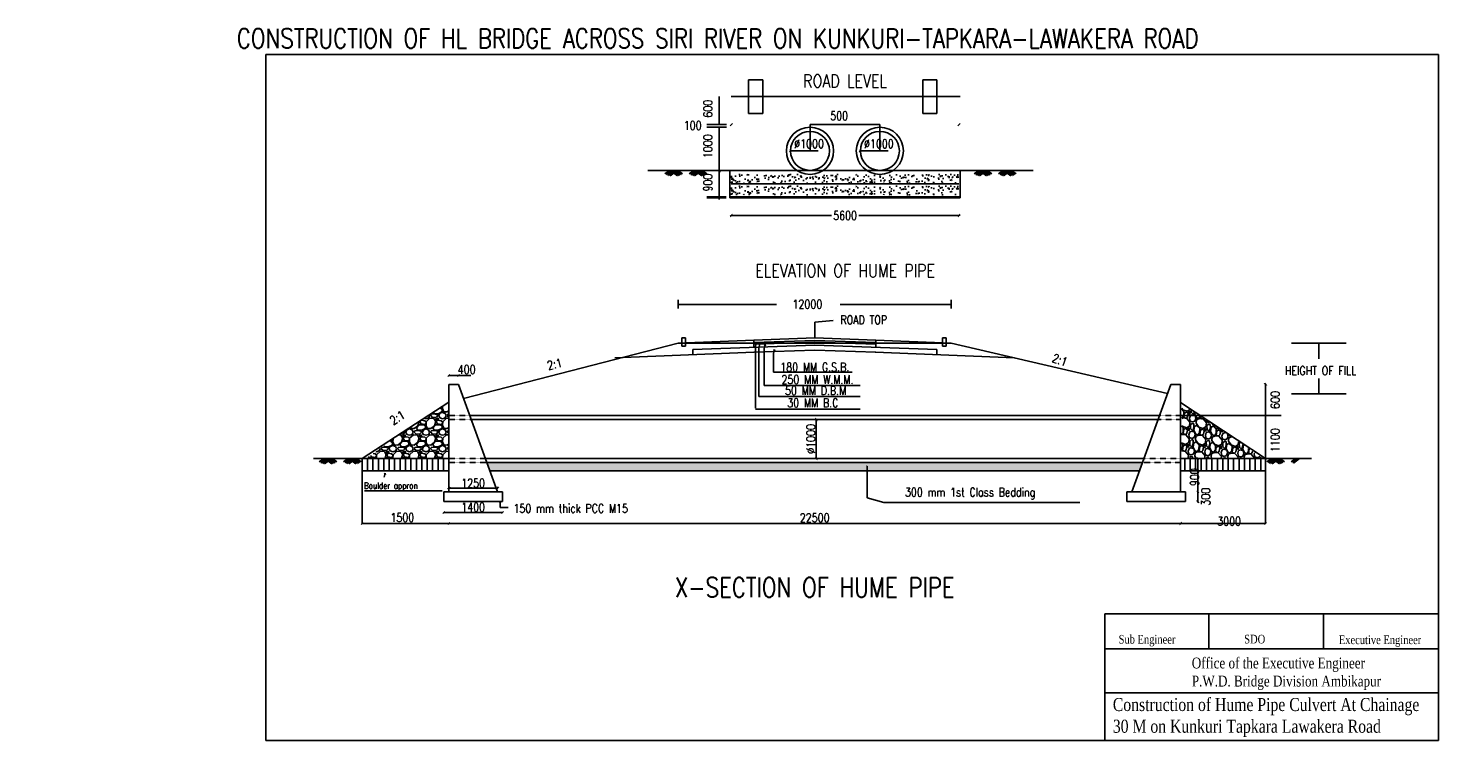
# Model space of a CAD drawing. Header units: metres. Extents: x 41941 to 46730, y -591 to 1865.
import ezdxf

# ---------------------------------------------------------------- set-up
doc = ezdxf.new("R2010")
doc.units = ezdxf.units.M
doc.linetypes.add('HIDDEN', pattern=[9.525, 6.35, -3.175])
doc.layers.add('DIMENSION', color=3, linetype='Continuous', lineweight=25)
doc.layers.add('TEXT', color=7, linetype='Continuous')
doc.styles.add('200', font='romans.shx', dxfattribs={"width": 0.8, "height": 0.4})
doc.styles.add('ROMANS', font='romans.shx', dxfattribs={"width": 0.8})
doc.styles.get("Standard").update_dxf_attribs({"font": 'romans.shx', "width": 0.8})
doc.styles.add('TEXT', font='romans.shx', dxfattribs={"width": 0.8, "height": 0.2})
doc.dimstyles.new('A 1-100 MM', dxfattribs={"dimscale": 0.5, "dimtxt": 0.4, "dimasz": 0.2, "dimexe": 0.0125, "dimexo": 0.0625, "dimgap": 0.1, "dimtad": 1, "dimdec": 0, "dimlfac": 1000, "dimdsep": 46, "dimtxsty": 'ROMANS', "dimblk": 'OBLIQUE', "dimcen": 0.2, "dimse1": 1, "dimse2": 1, "dimadec": 0, "dimazin": 0, "dimtfac": 1, "dimtdec": 0, "dimtmove": 0, "dimatfit": 3, "dimldrblk": 'OPEN90', "dimfxl": 0.25, "dimfxlon": 1, "dimarcsym": 0})

# ---------------------------------------------------------------- blocks, each defined once
blk = doc.blocks.new('_Oblique')
at = {"color": 0, "linetype": 'ByBlock', "lineweight": -2}
blk.add_line((-0.5, -0.5), (0.5, 0.5), dxfattribs=at)
blk = doc.blocks.new('_Open90')
at = {"color": 0, "linetype": 'ByBlock', "lineweight": -2}
for p, q in [((0, 0), (-1, 0)), ((-0.5, 0.5), (0, 0)), ((0, 0), (-0.5, -0.5))]:
    blk.add_line(p, q, dxfattribs=at)

msp = doc.modelspace()

# ---------------------------------------------------------------- hatches: boundary and pattern name
at = {"layer": 'TEXT'}
h = msp.add_hatch(dxfattribs=at)
h.set_pattern_fill('AR-CONC', color=256, scale=0.220089, style=0)
h.set_pattern_definition([(50, (44319.625, 1343.54), (40.0968, -3.508), [4.1927, -46.1196]), (355, (44319.625, 1343.54), (-7.7566, 42.0494), [3.3542, -36.8957]), (100.451, (44322.966, 1343.25), (32.3404, 38.5412), [3.5632, -39.1956]), (46.184, (44319.625, 1354.72), (59.6615, -9.253), [6.289, -69.1794]), (96.636, (44324.597, 1353.95), (52.25, 54.4556), [5.345, -58.7934]), (351.184, (44319.625, 1354.72), (52.25, 54.4555), [5.0312, -55.3435]), (21, (44325.215, 1351.926), (33.3687, -22.5075), [4.1927, -46.1196]), (326, (44325.215, 1351.926), (13.602, 40.5377), [3.3542, -36.8957]), (71.4514, (44327.996, 1350.05), (46.9706, 18.0303), [3.5632, -39.1956]), (37.5, (44319.625, 1343.541), (0.67977, 18.60962), [0, -36.4485, 0, -37.4547, 0, -37.03545]), (7.5, (44319.625, 1343.54), (14.70626, 22.04863), [0, -21.3548, 0, -35.60994, 0, -14.1154]), (327.5, (44307.158, 1343.541), (29.84198, -1.26083), [0, -13.97564, 0, -43.604, 0, -57.85916]), (317.5, (44301.568, 1343.54), (32.6016, 5.5961), [0, -18.1683, 0, -28.9575, 0, -41.0884])])
h.paths.add_polyline_path([(45089.9, 1371.1), (44319.6, 1371.1), (44319.6, 1341.4), (45089.9, 1341.4)])
h = msp.add_hatch(dxfattribs=at)
h.set_pattern_fill('AR-CONC', color=256, scale=0.220089, style=0)
h.set_pattern_definition([(50, (44319.625, 1304.174), (40.0968, -3.508), [4.1927, -46.1196]), (355, (44319.625, 1304.174), (-7.7566, 42.0494), [3.3542, -36.8957]), (100.451, (44322.966, 1303.88), (32.3404, 38.5412), [3.5632, -39.1956]), (46.184, (44319.625, 1315.354), (59.6615, -9.253), [6.289, -69.1794]), (96.636, (44324.597, 1314.583), (52.25, 54.4556), [5.345, -58.7934]), (351.184, (44319.625, 1315.354), (52.25, 54.4555), [5.0312, -55.3435]), (21, (44325.215, 1312.56), (33.3687, -22.5075), [4.1927, -46.1196]), (326, (44325.215, 1312.56), (13.602, 40.5377), [3.3542, -36.8957]), (71.4514, (44327.996, 1310.684), (46.9706, 18.0303), [3.5632, -39.1956]), (37.5, (44319.625, 1304.174), (0.67977, 18.60962), [0, -36.4485, 0, -37.4547, 0, -37.03545]), (7.5, (44319.625, 1304.174), (14.70626, 22.04863), [0, -21.3548, 0, -35.60994, 0, -14.1154]), (327.5, (44307.158, 1304.174), (29.84198, -1.26083), [0, -13.97564, 0, -43.604, 0, -57.85916]), (317.5, (44301.568, 1304.174), (32.6016, 5.5961), [0, -18.1683, 0, -28.9575, 0, -41.0884])])
h.paths.add_polyline_path([(45089.9, 1331.7), (44319.6, 1331.7), (44319.6, 1302), (45089.9, 1302)])
h = msp.add_hatch(dxfattribs=at)
h.set_pattern_fill('GRAVEL', color=256, scale=2.200889, style=0)
h.set_pattern_definition([(228.0128, (43270.885, 499.3375), (-447.220925, -503.12373), [7.521, -744.5716]), (184.9697, (43265.854, 493.7473), (670.831902, 55.902174), [12.9061, -1277.7038]), (132.5104, (43252.9963, 492.6292), (559.025274, -614.92885), [9.1003, -900.927]), (267.2737, (43231.1943, 478.6536), (55.902325, 1118.051002), [11.7529, -1163.5305]), (292.8337, (43230.6353, 466.914), (-279.513634, 670.8312), [11.5246, -1140.9362]), (357.2737, (43235.1075, 456.2925), (-1118.051002, 55.902325), [11.7529, -1163.5305]), (37.6942, (43246.847, 455.7335), (-726.733845, -559.025183), [15.5425, -1538.7094]), (72.2553, (43259.1456, 465.237), (391.31876, 1229.856855), [14.6738, -1452.703]), (121.4296, (43263.6178, 479.2126), (-447.22066, 726.73253), [11.7926, -1167.4723]), (175.2364, (43257.4685, 489.275), (614.92777, -55.90204), [13.463, -659.692]), (222.3974, (43244.0519, 490.3931), (-670.830837, -614.92745), [17.4107, -1723.6655]), (138.814, (43286.538, 478.0945), (-391.31773, 335.41489), [5.9425, -588.3107]), (171.4692, (43282.0656, 482.0077), (726.732276, -111.805418), [11.3056, -1119.253]), (225, (43270.885, 483.685), (-1e-14, -55.9025), [7.906, -71.152]), (203.1986, (43266.972, 490.393), (279.51378, 111.80563), [4.2574, -421.4834]), (291.8014, (43263.059, 488.716), (-55.9026, 167.7078), [6.021, -295.025]), (30.964, (43265.295, 483.126), (167.70753, 111.80522), [9.779, -316.186]), (161.565, (43273.68, 488.157), (111.8052, -55.9025), [7.071, -169.708]), (16.3895, (43230.6353, 488.716), (559.02599, 167.707355), [9.906, -980.6895]), (70.3462, (43240.1387, 491.511), (-223.60965, -614.92738), [8.3105, -822.7405]), (293.1986, (43273.68, 499.3375), (-111.80563, 279.51378), [8.515, -417.227]), (343.6105, (43277.0344, 491.511), (-559.02599, 167.707355), [9.906, -980.6895]), (339.444, (43230.635, 454.0564), (-279.51319, 111.805), [9.5526, -468.0784]), (294.775, (43239.5797, 450.7023), (-279.51219, 614.927964), [8.004, -792.399]), (66.8014, (43274.239, 443.435), (111.80563, 279.51378), [8.515, -417.227]), (17.354, (43277.5934, 451.2613), (-726.733425, -223.609935), [9.371, -927.7273]), (69.444, (43246.847, 443.435), (-111.805, -279.51319), [4.7763, -472.8565]), (101.31, (43270.885, 443.435), (-55.9023, 223.60956), [2.8505, -282.198]), (165.964, (43270.326, 446.23), (167.7078, -55.9025), [11.5246, -218.9675]), (186.009, (43259.1456, 449.0252), (559.024857, 55.902438), [10.6802, -1057.3377]), (303.69, (43265.295, 478.095), (-55.9026, 111.805), [8.0624, -193.497]), (353.1572, (43269.767, 471.3862), (950.34405, -111.805637), [14.076, -1393.5146]), (60.9454, (43283.7427, 469.709), (-223.60975, -391.31704), [5.7555, -569.797]), (90, (43286.54, 474.74), (-55.903, 55.903), [3.354, -52.548]), (120.2564, (43258.0275, 450.7023), (223.6098, -391.31778), [7.7662, -768.8562]), (48.0128, (43254.1143, 457.4106), (447.220925, 503.12373), [15.0418, -737.051]), (0, (43264.177, 468.59), (55.903, 55.903), [14.535, -41.368]), (325.3048, (43278.7115, 468.591), (-559.02471, 391.318014), [8.839, -875.058]), (254.0546, (43285.979, 463.56), (-55.9027, -223.6108), [8.1395, -398.8384]), (207.646, (43283.7427, 455.7335), (-1062.14842, -559.026033), [13.2525, -1312.0047]), (175.4261, (43272.0032, 449.5842), (-726.733553, 55.902298), [14.0203, -1388.008]), (175.4261, (43272.0032, 449.5842), (-726.733553, 55.902298), [14.0203, -1388.008])])
h.paths.add_polyline_path([(43363.3, 600.4), (43222.4, 508.8), (43086.7, 412.2), (43364.2, 411.4)])
h = msp.add_hatch(dxfattribs=at)
h.set_pattern_fill('GRAVEL', color=256, scale=2.200889, angle=267.5622, style=0)
h.set_pattern_definition([(135.575, (45934.462, 503.4493), (-483.64635, 468.21603), [7.521, -744.5716]), (92.532, (45929.0906, 508.7138), (27.318462, -672.602554), [12.9061, -1277.7038]), (40.0726, (45928.5205, 521.6073), (-638.1499, -532.364024), [9.1003, -900.927]), (174.836, (45915.4848, 543.984), (1114.661446, -103.406846), [11.7529, -1163.5305]), (200.396, (45903.7797, 545.0418), (682.112927, 250.72759), [11.5246, -1140.9362]), (264.836, (45892.9776, 541.0255), (103.406846, 1114.661446), [11.7529, -1163.5305]), (305.25645, (45891.9197, 529.3203), (-527.608426, 749.853709), [15.5425, -1538.7094]), (339.8175, (45900.8915, 516.6287), (1212.099535, -443.275278), [14.6738, -1452.703]), (28.9918, (45914.6642, 511.566), (745.09691, 415.90514), [11.7926, -1167.4723]), (82.7986, (45924.979, 517.282), (-82.00675, -611.99354), [13.463, -659.692]), (129.95965, (45926.6669, 530.6387), (-585.837877, 696.379036), [17.4107, -1723.6655]), (46.3763, (45912.5723, 488.7143), (351.75563, 376.69708), [5.9425, -588.3107]), (79.0314, (45916.6722, 493.016), (-142.61502, -721.319075), [11.3056, -1119.253]), (132.562, (45918.823, 504.115), (-55.852, 2.378), [7.906, -71.152]), (110.761, (45925.692, 507.7394), (99.81562, -284.01636), [4.2574, -421.4834]), (199.3636, (45924.183, 511.72), (169.9338, 48.71874), [6.021, -295.025]), (298.526, (45918.503, 509.724), (104.5708, -172.31127), [9.779, -316.186]), (69.127, (45923.173, 501.132), (-60.6074, -109.3263), [7.071, -169.708]), (283.9517, (45925.562, 544.1145), (143.77801, -565.653338), [9.906, -980.6895]), (337.9084, (45927.9503, 534.5008), (-604.859886, 249.56257), [8.3105, -822.7405]), (200.761, (45934.343, 500.657), (284.01636, 99.81562), [8.515, -417.227]), (251.1727, (45926.381, 497.6385), (191.33316, 551.38683), [9.906, -980.6895]), (247.0062, (45890.934, 545.589), (123.59262, 274.50473), [9.5526, -468.0784]), (202.3373, (45887.202, 536.795), (626.26022, 253.10393), [8.004, -792.399]), (334.3636, (45878.467, 502.476), (274.5053, -123.59327), [8.515, -417.227]), (284.9162, (45886.1438, 498.792), (-192.49674, 735.58676), [9.371, -927.7273]), (337.0062, (45879.632, 529.8434), (-274.50473, 123.59262), [4.7763, -472.8565]), (8.872, (45878.61, 505.827), (225.78494, 46.3407), [2.8505, -282.198]), (73.526, (45881.426, 506.267), (-62.98515, -165.1783), [11.5246, -218.9675]), (93.5712, (45884.6944, 517.3182), (32.07432, -560.896703), [10.6802, -1057.3377]), (211.252, (45913.476, 509.938), (114.0816, 51.0965), [8.0624, -193.497]), (260.7194, (45906.5834, 505.7552), (-152.12633, -944.728477), [14.076, -1393.5146]), (328.5076, (45904.3134, 491.8636), (-381.45191, 240.05164), [5.7555, -569.797]), (357.562, (45909.22, 488.857), (58.23, 53.474), [3.354, -52.548]), (27.8186, (45886.4175, 518.364), (-400.47465, -206.76315), [7.7662, -768.8562]), (315.575, (45893.286, 521.9882), (483.64635, -468.21603), [15.0418, -737.051]), (267.562, (45904.03, 511.46), (53.474, -58.23), [14.535, -41.368]), (232.867, (45903.4104, 496.9378), (414.7414, 541.87451), [8.839, -875.058]), (161.617, (45898.0746, 489.891), (-221.03068, 65.36317), [8.1395, -398.8384]), (115.2082, (45890.3504, 492.458), (-513.342773, 1084.964779), [13.2525, -1312.0047]), (82.9883, (45884.706, 504.4485), (86.762546, 723.69813), [14.0203, -1388.008]), (82.9883, (45884.706, 504.4485), (86.762546, 723.69813), [14.0203, -1388.008])])
h.paths.add_polyline_path([(46119.5, 410.2), (45944.7, 530), (45844.1, 594.6), (45842.6, 414)])
h = msp.add_hatch(dxfattribs=at)
h.set_pattern_fill('AR-CONC', color=256, scale=0.220089, style=0)
h.set_pattern_definition([(50, (43492.954, 369.383), (40.0968, -3.508), [4.1927, -46.1196]), (355, (43492.954, 369.383), (-7.75655, 42.0494), [3.35415, -36.8957]), (100.451, (43496.295, 369.09), (32.3404, 38.5412), [3.56324, -39.1956]), (46.1842, (43492.954, 380.563), (59.6615, -9.253), [6.289, -69.1794]), (96.6356, (43497.925, 379.79), (52.25, 54.4556), [5.3449, -58.7934]), (351.184, (43492.954, 380.563), (52.2501, 54.4555), [5.0312, -55.3435]), (21, (43498.544, 377.768), (33.36874, -22.5075), [4.1927, -46.1196]), (326, (43498.544, 377.77), (13.6019, 40.5377), [3.35415, -36.8957]), (71.4514, (43501.325, 375.893), (46.9706, 18.0303), [3.56324, -39.1956]), (37.5, (43492.954, 369.383), (0.67977, 18.60962), [0, -36.44847, 0, -37.45472, 0, -37.03545]), (7.5, (43492.954, 369.383), (14.70626, 22.04863), [0, -21.35478, 0, -35.60994, 0, -14.1154]), (327.5, (43480.487, 369.383), (29.84198, -1.26083), [0, -13.97564, 0, -43.604, 0, -57.85916]), (317.5, (43474.897, 369.383), (32.60158, 5.5961), [0, -18.16833, 0, -28.95753, 0, -41.0884])])
h.paths.add_polyline_path([(45710.8, 396.9), (43493, 396.9), (43503, 369.4), (45700.8, 369.4)])

# ---------------------------------------------------------------- linework, layer by layer
for p, q in [((44395.6, 811.1), (44601.9, 818.4)), ((44808.2, 811.1), (44601.9, 818.4)), ((43925.5, 751), (44397.2, 769.9)), ((44139.7, 800.9), (44395.6, 811.1)), ((44189.2, 779.1), (44601.9, 793.6)), ((44189.2, 779.1), (44189.2, 761.6)), ((44395.6, 811.1), (44395.6, 786.4)), ((44395.6, 802.9), (44601.9, 810.1)), ((44395.6, 796.8), (44601.9, 804)), ((44395.6, 769.9), (44601.9, 777.1)), ((44404.5, 804.2), (44401.1, 790.7)), ((44401.1, 790.1), (44401.1, 580.7)), ((44404.5, 804.2), (44402, 800.9)), ((44404.5, 804.2), (44405.2, 800.1)), ((44417.2, 802.4), (44413.7, 789)), ((44417.2, 802.4), (44414.7, 799.1)), ((44417.2, 802.4), (44417.9, 798.3)), ((44434.8, 795.7), (44431.4, 782.2)), ((44431.4, 782.2), (44431.4, 657.7)), ((44434.8, 795.7), (44432.3, 792.4)), ((44434.8, 795.7), (44435.5, 791.6)), ((44466.1, 778.8), (44462.6, 765.3)), ((44466.1, 778.8), (44463.6, 775.5)), ((44466.1, 778.8), (44466.8, 774.7)), ((44808.2, 802.9), (44601.9, 810.1)), ((44808.2, 796.8), (44601.9, 804)), ((45014.6, 779.1), (44601.9, 793.6)), ((44808.2, 769.9), (44601.9, 777.1)), ((45278.3, 751), (44806.6, 769.9)), ((45064.1, 800.9), (44808.2, 811.1)), ((44808.2, 811.1), (44808.2, 786.4)), ((45014.6, 779.1), (45014.6, 761.6)), ((45064.1, 800.9), (45795.8, 630.6)), ((44462.6, 765.3), (44462.6, 702.3)), ((43149, 360.9), (43145.6, 347.4)), ((43149, 360.9), (43146.6, 357.6)), ((43149, 360.9), (43149.7, 356.8))]:
    msp.add_line(p, q)
at = {"layer": 'DIMENSION', "transparency": 16777216}
for p, q in [((44279, 1539.6), (44279, 1635.2)), ((44279, 1371.1), (44279, 1530.6)), ((44520, 1450.8), (44613.7, 1450.8)), ((44756.3, 1450.8), (44850, 1450.8)), ((44279, 1295.4), (44279, 1371.1)), ((44279, 1286.3), (44279, 1291.7)), ((44319.6, 1232), (44658.5, 1232)), ((44751, 1232), (45089.9, 1232)), ((44607.3, 542.7), (44607.3, 410.6)), ((43347.4, 228.1), (43545.5, 228.1))]:
    msp.add_line(p, q, dxfattribs=at)
at = {"layer": 'DIMENSION'}
for p, q in [((43363.9, 691.3), (43396.9, 691.3)), ((43396.9, 691.3), (43439, 691.3)), ((45898.2, 410.6), (45898.2, 297.9)), ((43363.9, 310.8), (43529, 310.8)), ((45898.2, 297.9), (45898.2, 264.8)), ((43070.7, 190.7), (43363.5, 190.7)), ((43363.9, 190.8), (46127.2, 190.8))]:
    msp.add_line(p, q, dxfattribs=at)
at = {"layer": 'TEXT'}
for p, q in [((46712.1, 1776.9), (42745.4, 1776.9)), ((42745.4, 1776.9), (42745.4, -543)), ((46712.1, -543), (46712.1, 1776.9)), ((44378.3, 1690.8), (44426.5, 1690.8)), ((44378.3, 1576.8), (44378.3, 1690.8)), ((44426.5, 1690.8), (44426.5, 1576.8)), ((44967.3, 1576.8), (44967.3, 1690.8)), ((45015.5, 1690.8), (44967.3, 1690.8)), ((45015.5, 1690.8), (45015.5, 1576.8)), ((44319.6, 1635.2), (45094.1, 1635.2)), ((44303.3, 1539.6), (44237.1, 1539.6)), ((44426.5, 1576.8), (44378.3, 1576.8)), ((44586, 1450.8), (44586, 1539.6)), ((44586, 1539.6), (44822.4, 1539.6)), ((44822.4, 1450.8), (44822.4, 1539.6)), ((44967.3, 1576.8), (45015.5, 1576.8)), ((44303.3, 1530.6), (44237.1, 1530.6)), ((44319.6, 1384.8), (44037.4, 1384.8)), ((44095.4, 1373.4), (44110.5, 1384.8)), ((44099.7, 1370.8), (44118.1, 1384.8)), ((44103.4, 1369.2), (44124, 1384.8)), ((44107.8, 1367.8), (44130.2, 1384.8)), ((44113, 1366.7), (44136.8, 1384.8)), ((44137.5, 1366.7), (44113.7, 1384.8)), ((44142.6, 1367.8), (44120.2, 1384.8)), ((44147.1, 1369.2), (44126.5, 1384.8)), ((44150.8, 1370.8), (44132.3, 1384.8)), ((44155, 1373.4), (44140, 1384.8)), ((44177.4, 1373.4), (44192.5, 1384.8)), ((44181.6, 1370.8), (44200.1, 1384.8)), ((44185.4, 1369.2), (44205.9, 1384.8)), ((44189.8, 1367.8), (44212.2, 1384.8)), ((44194.9, 1366.7), (44218.8, 1384.8)), ((44219.5, 1366.7), (44195.7, 1384.8)), ((44224.6, 1367.8), (44202.2, 1384.8)), ((44229.1, 1369.2), (44208.5, 1384.8)), ((44232.8, 1370.8), (44214.3, 1384.8)), ((44237, 1373.4), (44222, 1384.8)), ((44315.2, 1295.4), (44315.2, 1384.8)), ((44319.6, 1384.8), (44562.5, 1384.8)), ((44562.5, 1384.8), (44749.5, 1384.8)), ((44749.5, 1384.8), (44936.6, 1384.8)), ((44936.6, 1384.8), (45089.9, 1384.8)), ((45089.9, 1384.8), (45341.2, 1384.8)), ((45089.9, 1384.8), (45089.9, 1384.8)), ((45094.1, 1295.4), (45094.1, 1384.8)), ((45141.5, 1373.4), (45156.6, 1384.8)), ((45145.8, 1370.8), (45164.3, 1384.8)), ((45149.5, 1369.2), (45170.1, 1384.8)), ((45154, 1367.8), (45176.3, 1384.8)), ((45159.1, 1366.7), (45182.9, 1384.8)), ((45183.6, 1366.7), (45159.8, 1384.8)), ((45188.8, 1367.8), (45166.4, 1384.8)), ((45193.2, 1369.2), (45172.6, 1384.8)), ((45196.9, 1370.8), (45178.5, 1384.8)), ((45201.2, 1373.4), (45186.1, 1384.8)), ((45223.5, 1373.4), (45238.6, 1384.8)), ((45227.8, 1370.8), (45246.3, 1384.8)), ((45231.5, 1369.2), (45252.1, 1384.8)), ((45236, 1367.8), (45258.3, 1384.8)), ((45241.1, 1366.7), (45264.9, 1384.8)), ((45265.6, 1366.7), (45241.8, 1384.8)), ((45270.7, 1367.8), (45248.4, 1384.8)), ((45275.2, 1369.2), (45254.6, 1384.8)), ((45278.9, 1370.8), (45260.4, 1384.8)), ((45283.2, 1373.4), (45268.1, 1384.8)), ((44302.5, 1295.4), (44237.1, 1295.4)), ((44315.2, 1295.4), (45094.1, 1295.4)), ((44315.2, 1295.4), (44315.2, 1291.7)), ((44319.6, 1339.2), (45089.9, 1339.2)), ((45094.1, 1295.4), (45094.1, 1291.7)), ((44302.9, 1291.7), (44237.1, 1291.7)), ((44315.2, 1291.7), (45094.1, 1291.7)), ((44315.2, 1291.7), (44315.2, 1291.7)), ((44139.7, 917.7), (44139.7, 947.4)), ((44473, 931.8), (44139.7, 931.8)), ((45064.1, 931.8), (44688, 931.8)), ((45064.1, 917.7), (45064.1, 947.4)), ((44152.3, 818.7), (44152.3, 790.9)), ((44152.3, 818.7), (44164.7, 818.7)), ((44164.7, 790.9), (44164.7, 818.7)), ((45034.8, 818.7), (45034.8, 790.9)), ((45034.8, 818.7), (45047.2, 818.7)), ((45047.2, 790.9), (45047.2, 818.7)), ((43414.1, 613.8), (44139.7, 800.9)), ((44139.7, 800.9), (45064.1, 800.9)), ((44152.3, 790.9), (44164.7, 790.9)), ((44413.4, 788.5), (44413.4, 620.5)), ((45034.8, 790.9), (45047.2, 790.9)), ((46215, 800.9), (46307.6, 800.9)), ((46307.6, 800.9), (46307.6, 747.4)), ((46307.6, 800.9), (46400.2, 800.9)), ((44462.9, 702), (44729.2, 702)), ((46307.6, 680.9), (46307.6, 628.9)), ((43363.9, 661), (43396.9, 661)), ((43363.9, 661), (43363.9, 396.9)), ((43529, 297.9), (43396.9, 661)), ((43409.8, 630.7), (43408.3, 629.7)), ((44431.4, 657.7), (44755.3, 657.7)), ((44755.3, 657.7), (44513.4, 657.7)), ((45674.8, 297.9), (45806.9, 661)), ((45794.4, 629.4), (45795.2, 628.9)), ((45839.9, 661), (45806.9, 661)), ((45839.9, 661), (45839.9, 396.9)), ((46126.9, 660.9), (46126.9, 190.5)), ((46215, 628.9), (46307.6, 628.9)), ((46307.6, 628.9), (46400.2, 628.9)), ((43363.9, 600.9), (43070.7, 410.6)), ((44401.1, 577.9), (44755.3, 577.9)), ((44413.4, 620.5), (44755.3, 620.5)), ((45839.9, 599.5), (46127, 410.6)), ((43434.9, 556.5), (45768.9, 556.5)), ((43439.9, 542.7), (45763.9, 542.7)), ((45839.9, 556.5), (46179.8, 556.5)), ((43363.9, 410.6), (42905.9, 410.6)), ((42925.8, 399.2), (42940.9, 410.6)), ((42930.1, 396.6), (42948.5, 410.6)), ((42933.8, 395), (42954.4, 410.6)), ((42938.2, 393.6), (42960.6, 410.6)), ((42943.4, 392.5), (42967.2, 410.6)), ((42967.9, 392.5), (42944.1, 410.6)), ((42973, 393.6), (42950.7, 410.6)), ((42977.5, 395), (42956.9, 410.6)), ((42981.2, 396.6), (42962.7, 410.6)), ((42985.5, 399.2), (42970.4, 410.6)), ((43007.8, 399.2), (43022.9, 410.6)), ((43012.1, 396.6), (43030.5, 410.6)), ((43015.8, 395), (43036.4, 410.6)), ((43020.2, 393.6), (43042.6, 410.6)), ((43025.4, 392.5), (43049.2, 410.6)), ((43049.9, 392.5), (43026.1, 410.6)), ((43055, 393.6), (43032.6, 410.6)), ((43059.5, 395), (43038.9, 410.6)), ((43063.2, 396.6), (43044.7, 410.6)), ((43067.4, 399.2), (43052.4, 410.6)), ((43070.7, 409.1), (43070.7, 190.7)), ((43089.1, 409.1), (43089.1, 369.4)), ((43107.4, 409.1), (43107.4, 369.4)), ((43125.8, 409.1), (43125.8, 369.4)), ((43144.1, 409.1), (43144.1, 369.4)), ((43162.4, 409.1), (43162.4, 369.4)), ((43180.8, 409.1), (43180.8, 369.4)), ((43199.1, 409.1), (43199.1, 369.4)), ((43217.5, 409.1), (43217.5, 369.4)), ((43235.8, 409.1), (43235.8, 369.4)), ((43254.2, 409.1), (43254.2, 369.4)), ((43272.5, 409.1), (43272.5, 369.4)), ((43290.8, 409.1), (43290.8, 369.4)), ((43309.2, 409.1), (43309.2, 369.4)), ((43327.5, 409.1), (43327.5, 369.4)), ((43345.9, 409.1), (43345.9, 369.4)), ((43363.9, 396.9), (43363.9, 297.9)), ((43488, 410.6), (45715.9, 410.6)), ((43493, 396.9), (45710.8, 396.9)), ((45839.9, 410.6), (46282.8, 410.6)), ((45839.9, 396.9), (45839.9, 297.9)), ((45854, 409.1), (45854, 369.4)), ((45872.4, 409.1), (45872.4, 369.4)), ((45890.7, 409.1), (45890.7, 369.4)), ((45909.1, 409.1), (45909.1, 369.4)), ((45927.4, 409.1), (45927.4, 369.4)), ((45945.8, 409.1), (45945.8, 369.4)), ((45964.1, 409.1), (45964.1, 369.4)), ((45982.4, 409.1), (45982.4, 369.4)), ((46000.8, 409.1), (46000.8, 369.4)), ((46019.1, 409.1), (46019.1, 369.4)), ((46037.5, 409.1), (46037.5, 369.4)), ((46055.8, 409.1), (46055.8, 369.4)), ((46074.1, 409.1), (46074.1, 369.4)), ((46092.5, 409.1), (46092.5, 369.4)), ((46110.8, 409.1), (46110.8, 369.4)), ((46131.7, 399.2), (46146.8, 410.6)), ((46136, 396.6), (46154.5, 410.6)), ((46139.7, 395), (46160.3, 410.6)), ((46144.2, 393.6), (46166.5, 410.6)), ((46149.3, 392.5), (46173.1, 410.6)), ((46173.8, 392.5), (46150, 410.6)), ((46178.9, 393.6), (46156.6, 410.6)), ((46183.4, 395), (46162.8, 410.6)), ((46187.1, 396.6), (46168.6, 410.6)), ((46191.4, 399.2), (46176.3, 410.6)), ((46213.7, 399.2), (46228.8, 410.6)), ((46218, 396.6), (46236.4, 410.6)), ((46221.7, 395), (46242.3, 410.6)), ((43070.7, 369.4), (43363.9, 369.4)), ((43503, 369.4), (45700.8, 369.4)), ((44779.2, 381.2), (44779.2, 277.1)), ((45839.9, 369.4), (46126.9, 369.4)), ((43079.4, 300.7), (43342, 300.7)), ((43363.9, 297.9), (43347.4, 297.9)), ((43347.4, 297.9), (43347.4, 264.8)), ((43363.9, 297.9), (43529, 297.9)), ((43529, 297.9), (43545.5, 297.9)), ((43545.5, 297.9), (43545.5, 264.8)), ((45674.8, 297.9), (45658.3, 297.9)), ((45658.3, 297.9), (45658.3, 264.8)), ((45839.9, 297.9), (45674.8, 297.9)), ((45839.9, 297.9), (45856.4, 297.9)), ((45856.4, 297.9), (45856.4, 264.8)), ((43347.4, 264.8), (43545.5, 264.8)), ((43538.1, 258), (43538.1, 244.4)), ((43538.1, 244.4), (43564.5, 244.4)), ((44779.2, 277.1), (44835.6, 262.1)), ((44835.6, 262.1), (45498.5, 262.1)), ((45856.4, 264.8), (45658.3, 264.8)), ((46712.1, -114.6), (45583.9, -114.6)), ((45583.9, -114.6), (45583.9, -543)), ((45935.1, -114.6), (45935.1, -233)), ((46323.1, -114.6), (46323.1, -233)), ((45583.9, -233), (46712.1, -233)), ((45583.9, -382.2), (46712.1, -382.2)), ((46712.1, -543), (42745.4, -543))]:
    msp.add_line(p, q, dxfattribs=at)
at = {"layer": 'TEXT', "linetype": 'HIDDEN', "ltscale": 0.02}
for p, q in [((43363.9, 556.5), (43434.9, 556.5)), ((43363.9, 542.7), (43439.9, 542.7)), ((45763.9, 542.7), (45839.9, 542.7)), ((45768.9, 556.5), (45839.9, 556.5)), ((43363.9, 410.6), (43488, 410.6)), ((43363.9, 396.9), (43493, 396.9)), ((45710.8, 396.9), (45839.9, 396.9)), ((45715.9, 410.6), (45839.9, 410.6))]:
    msp.add_line(p, q, dxfattribs=at)
at = {"layer": 'TEXT'}
for centre, radius in [((44586, 1450.8), 79.8), ((44586, 1450.8), 66), ((44822.4, 1450.8), 79.8), ((44822.4, 1450.8), 66)]:
    msp.add_circle(centre, radius, dxfattribs=at)

# ---------------------------------------------------------------- block references
at = {"layer": 'DIMENSION', "transparency": 16777216, "xscale": 7.336295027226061, "yscale": 7.336295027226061, "zscale": 7.336295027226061}
for p, rotation in [((44319.6, 1539.6), 180), ((44520, 1450.8), 180), ((44756.3, 1450.8), 180), ((44279, 1383.4), 270), ((44319.6, 1232), 180), ((44607.3, 542.7), 90), ((44607.3, 410.6), 270), ((43347.4, 228.1), 180)]:
    msp.add_blockref('_Oblique', p, dxfattribs=dict(at, rotation=rotation))
for p in [(45089.9, 1539.6), (45089.9, 1232), (43545.5, 228.1)]:
    msp.add_blockref('_Oblique', p, dxfattribs=at)
at = {"layer": 'DIMENSION', "xscale": 7.336295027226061, "yscale": 7.336295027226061, "zscale": 7.336295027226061}
for p, rotation in [((43363.9, 691.3), 180), ((46126.8, 661.1), 90), ((45898.2, 410.6), 90), ((46126.9, 410.8), 90), ((43363.9, 310.8), 180), ((45898.2, 297.9), 270), ((45898.2, 297.9), 90), ((45898.2, 264.8), 270), ((43070.7, 190.7), 180), ((43363.9, 190.8), 180), ((46127, 190.7), 180)]:
    msp.add_blockref('_Oblique', p, dxfattribs=dict(at, rotation=rotation))
for p in [(43396.9, 691.3), (43529, 310.8), (45839.9, 190.8)]:
    msp.add_blockref('_Oblique', p, dxfattribs=at)
at = {"layer": 'TEXT', "xscale": 3.668147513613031, "yscale": 3.668147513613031, "zscale": 3.668147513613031, "rotation": 90}
for p in [(44779.2, 384.9), (43538.1, 261.6)]:
    msp.add_blockref('_Open90', p, dxfattribs=at)

# ---------------------------------------------------------------- texts
at = {"attachment_point": 5, "style": '200'}
for s, insert, char_height, width in [('{\\H5.3333x;180 MM G.S.B.}', (44602.1, 719.7), 5.502, 321.538), ('250 MM W.M.M. ', (44611.3, 677.6), 29.345, 826.853), ('  50 MM D.B.M', (44588.9, 640.2), 29.345, 842.377), ('30 MM B.C', (44595.6, 598.7), 29.35, 842.377)]:
    msp.add_mtext(s, dxfattribs=dict(at, insert=insert, char_height=char_height, width=width))
at = {"attachment_point": 1}
for s, insert, char_height, width in [('{\\H8.5333x;\\fTimes New Roman|b0|i0|c186|p18;Sub Engineer}', (45630.1, -186), 3.439, 1072.05), ('{\\H8.5333x;\\fTimes New Roman|b0|i0|c186|p18;SDO}', (46055, -185.5), 3.439, 1072.05), ('{\\H8.5333x;\\fTimes New Roman|b0|i0|c186|p18; Executive Engineer\\P}', (46366.3, -187.8), 3.439, 1072.05), ('{\\H10.667x;\\fTimes New Roman|b0|i0|c186|p18;Office of the Executive Engineer\\PP.W.D. Bridge Division Ambikapur}', (45877.6, -262.6), 3.439, 1072.05), ('{\\fTimes New Roman|b0|i0|c186|p18;\\H12.8x;Construction of Hume Pipe Culvert At Chainage 30 M on Kunkuri\\fTimes New Roman|b0|i0|c0|p18; Tapkara Lawakera\\fTimes New Roman|b0|i0|c186|p18; Road}', (45610.5, -399.4), 3.4389, 1068.32)]:
    msp.add_mtext(s, dxfattribs=dict(at, insert=insert, char_height=char_height, width=width))
at = {"layer": 'DIMENSION', "linetype": 'Continuous', "style": 'ROMANS', "width": 0.8}
msp.add_text('400', height=29.35, dxfattribs=at).set_placement((43394.2, 696.6))
for rotation, p in [(13.2086, (43700.9, 710)), (340.1217, (45402.6, 738.4)), (31.6277, (43176, 523.3))]:
    msp.add_text('2:1', height=29.35, rotation=rotation, dxfattribs=at).set_placement(p)
at = {"layer": 'DIMENSION', "transparency": 16777216, "attachment_point": 5, "rotation": 90, "style": 'ROMANS'}
for s, insert, char_height in [('{\\H2x;600}', (44240.3, 1593.3), 14.67), ('{\\H2x;1000}', (44240.3, 1466.4), 14.673), ('{\\H2x;900}', (44240.3, 1343.7), 14.67), ('{\\H2x;%%C1000}', (44588.8, 476.7), 14.673)]:
    msp.add_mtext(s, dxfattribs=dict(at, insert=insert, char_height=char_height))
at = {"layer": 'DIMENSION', "attachment_point": 5, "style": 'ROMANS'}
for s, insert, char_height in [('{\\H2x;500}', (44684.6, 1569.5), 14.67), ('{\\H2x;%%C1000}', (44582.8, 1475.1), 14.673), ('{\\H2x;%%C1000}', (44819.1, 1475.1), 14.673), ('{\\H2x;1250}', (43446.4, 327.2), 14.673), ('{\\H0.66667x;1500}', (43206.7, 210.8), 44.018), ('22500', (44601.9, 210.3), 29.35), ('{\\H2x;3000}', (46004, 198.4), 14.673)]:
    msp.add_mtext(s, dxfattribs=dict(at, insert=insert, char_height=char_height))
at = {"layer": 'DIMENSION', "transparency": 16777216, "attachment_point": 5, "style": 'ROMANS'}
for s, insert, char_height in [('{\\H2x;100}', (44189, 1536.9), 14.67), ('{\\H2x;5600}', (44704.8, 1232), 14.673), ('1400', (43446.4, 245.9), 29.35)]:
    msp.add_mtext(s, dxfattribs=dict(at, insert=insert, char_height=char_height))
at = {"layer": 'DIMENSION', "attachment_point": 5, "rotation": 90, "style": 'ROMANS'}
for s, insert, char_height in [('{\\H2x;600}', (46159.8, 608.4), 14.67), ('{\\H2x;1100}', (46159.8, 472.5), 14.673), ('900', (45887.2, 347.4), 29.35), ('{\\H2x;300}', (45924.6, 281.3), 14.67)]:
    msp.add_mtext(s, dxfattribs=dict(at, insert=insert, char_height=char_height))
at = {"layer": 'TEXT', "attachment_point": 5, "style": 'TEXT'}
for s, insert, char_height, width in [('\\pxqc;                                                   CONSTRUCTION OF HL BRIDGE ACROSS SIRI RIVER ON KUNKURI-TAPKARA-LAWAKERA ROAD', (43349.8, 1831), 66.0267, 6814.933), ('\\pxqc;ROAD LEVEL', (44704.8, 1687.1), 44.018, 4247.979), ('\\pxqc;ELEVATION OF HUME PIPE', (44704.8, 1045.4), 44.018, 4247.979), ('\\pxqc;X-SECTION OF HUME PIPE', (44601.9, -25.4), 66.027, 4247.979)]:
    msp.add_mtext(s, dxfattribs=dict(at, insert=insert, char_height=char_height, width=width))
at = {"layer": 'TEXT', "char_height": 22.009, "style": 'ROMANS'}
for s, insert, attachment_point in [('{\\H1.3333x;12000}', (44526.8, 917.8), 7), ('{\\H1.3333x;ROAD TOP}', (44688.9, 864.8), 7), ('{\\H1.3333x;HEIGHT OF FILL}', (46192.4, 693.1), 7), ('Boulder appron', (43077.2, 300.5), 7), ('{\\H1.3333x;300 mm 1st Class Bedding} ', (44907.2, 311.4), 1), ('{\\H1.3333x;150 mm thick PCC M15} ', (43582.7, 256.6), 1)]:
    msp.add_mtext(s, dxfattribs=dict(at, insert=insert, attachment_point=attachment_point))

# ---------------------------------------------------------------- leaders
at = {"layer": 'TEXT'}
msp.add_leader([(44601.9, 818.4), (44601.9, 871.4), (44663.8, 876.8)], dimstyle='A 1-100 MM', dxfattribs=at)

doc.saveas('drawing.dxf')
